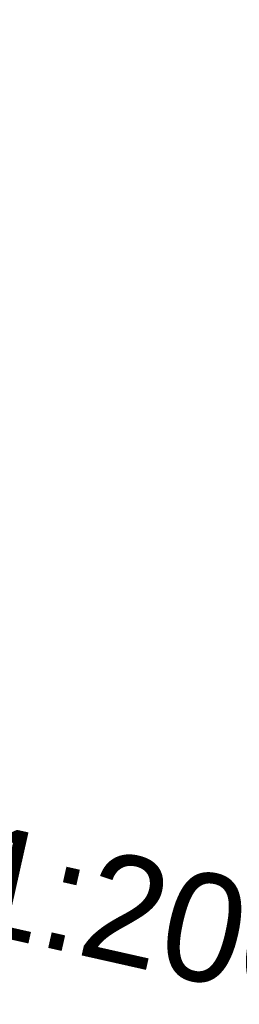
# Model space of a CAD drawing. Header units: millimetres. Extents: x -6990425 to -6520160, y 6117771 to 6220266.
# Tile 114 of 115: x -6913327 to -6912313, y 6148349 to 6152893. Entities that reach past the tile are written whole.
import ezdxf

# ---------------------------------------------------------------- set-up
doc = ezdxf.new("R2010")
doc.units = ezdxf.units.MM
doc.header["$MEASUREMENT"] = 0
doc.layers.add('АР-текст_наименование_Ном._пера__1', color=7, linetype='Continuous', lineweight=0)
doc.styles.add('РЎР“Р•РќР•Р\xa0Р\x98Р\xa0_РЎРўР\x98Р›Р¬_2', font='GOTHIC.TTF')

msp = doc.modelspace()

# ---------------------------------------------------------------- texts
at = {"layer": 'АР-текст_наименование_Ном._пера__1', "color": 7, "linetype": 'Continuous', "lineweight": 0, "insert": (-6921472, 6150199.7), "char_height": 500, "width": 20019.48, "attachment_point": 5, "rotation": 347.3424, "line_spacing_factor": 1.048281, "style": 'РЎР“Р•РќР•Р\xa0Р\x98Р\xa0_РЎРўР\x98Р›Р¬_2'}
msp.add_mtext('\\A1;{\\pqc;\\fCentury Gothic|b0|i0|c204|p0;\\W1.000000;План кровли с машинным отделением на отм. +67.58 (М 1:200) Корпус 2}', dxfattribs=at)
msp.add_mtext('\\A1;{\\pqc;\\fCentury Gothic|b0|i0|c204|p0;\\W1.000000;План кровли с машинным отделением на отм. +67.58 (М 1:200) Корпус 2}', dxfattribs=at)

doc.saveas('drawing.dxf')
